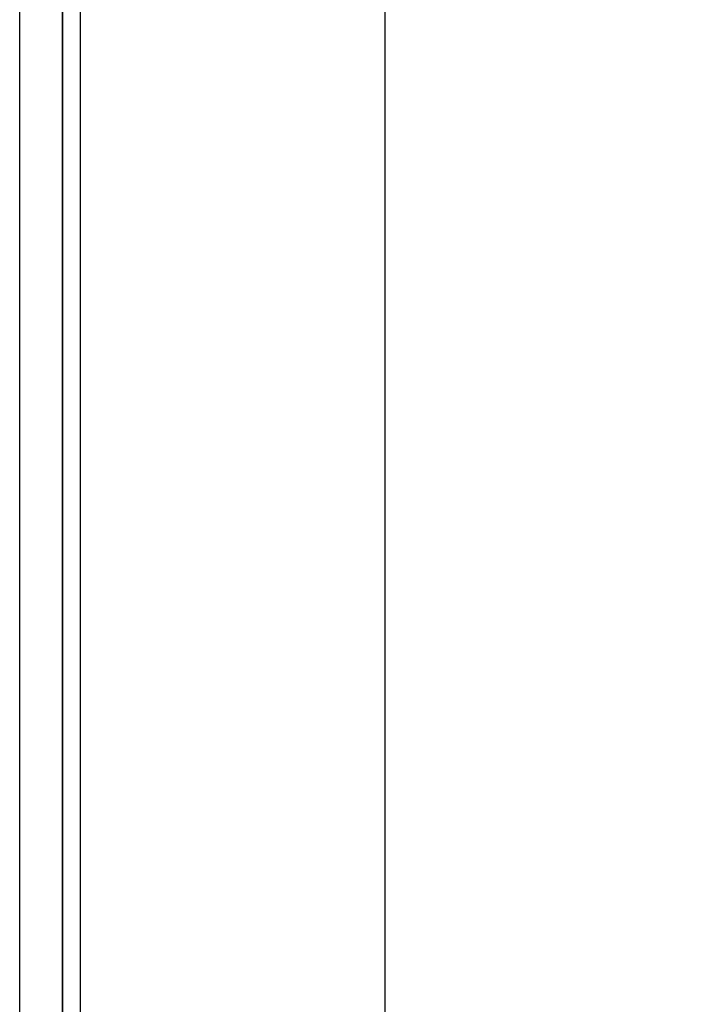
# Model space of a CAD drawing. Header units: millimetres. Extents: x 373037 to 682063, y 76092 to 274210.
# Tile 76 of 256: x 655257 to 655475, y 255716 to 256040. Entities that reach past the tile are written whole.
import ezdxf

# ---------------------------------------------------------------- set-up
doc = ezdxf.new("R2010")
doc.units = ezdxf.units.MM
doc.header["$LTSCALE"] = 100
doc.linetypes.add('ČÁRKOVANÁ', pattern=[19.05, 12.7, -6.35])
doc.layers.add('PUDORYS', color=253, linetype='CONTINUOUS')

msp = doc.modelspace()

# ---------------------------------------------------------------- linework, layer by layer
at = {"layer": 'PUDORYS', "color": 252, "true_color": 0x939598}
msp.add_line((655270.64, 256375.65), (655270.64, 254263.65), dxfattribs=at)
at = {"layer": 'PUDORYS', "color": 252, "linetype": 'ČÁRKOVANÁ', "ltscale": 5, "true_color": 0x939598}
for points in [[(681396.64, 249812.15), (655256.64, 249812.15), (655256.64, 273052.15), (681396.64, 273052.15)], [(681276.64, 249932.15), (655376.64, 249932.15), (655376.64, 272932.15), (681276.64, 272932.15)]]:
    msp.add_lwpolyline(points, close=True, dxfattribs=at)
at = {"layer": 'PUDORYS', "color": 252, "ltscale": 15, "true_color": 0x939598}
for points in [[(655270.64, 273038.15), (681383.2, 273038.15), (681383.2, 249826.15), (655270.64, 249826.15)], [(681376.64, 249832.15), (655276.64, 249832.15), (655276.64, 273032.15), (681376.64, 273032.15)]]:
    msp.add_lwpolyline(points, close=True, dxfattribs=at)
at = {"layer": 'PUDORYS', "color": 252, "true_color": 0x939598}
msp.add_lwpolyline([(681376.64, 249832.15), (655276.64, 249832.15), (655276.64, 273032.15), (681376.64, 273032.15)], close=True, dxfattribs=at)

doc.saveas('drawing.dxf')
